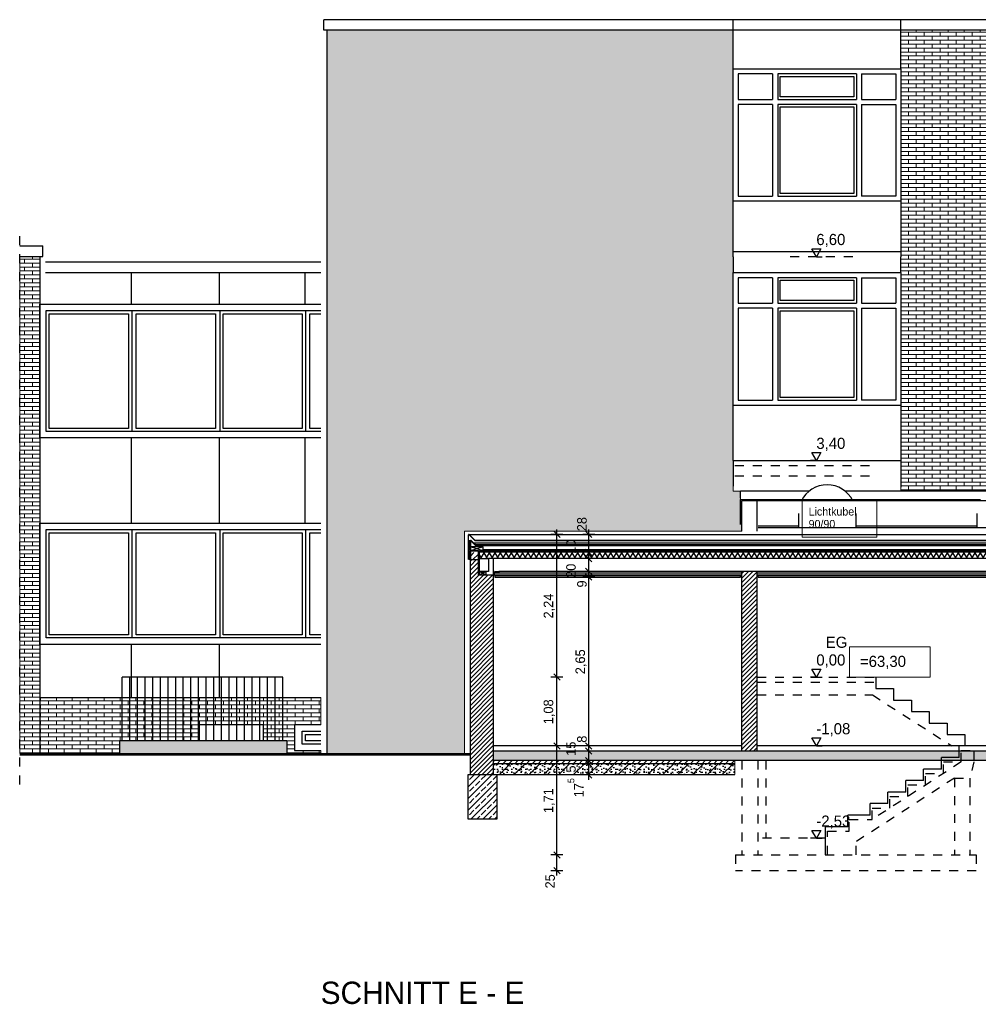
# Model space of a CAD drawing. Extents: x 1 to 209, y 0 to 18.
# Tile 62 of 63: x 185 to 200, y 1 to 16. Entities that reach past the tile are written whole.
import ezdxf

# ---------------------------------------------------------------- set-up
doc = ezdxf.new("R2010")
doc.units = 0
doc.header["$MEASUREMENT"] = 0
doc.linetypes.add('Strichlinie', pattern=[0.282222, 0.141111, -0.141111])
for name, color, linetype in [('A_1 Fundament', 7, 'Continuous'), ('A_1 Holz', 7, 'Continuous'), ('A_DE_DECKE', 7, 'Continuous'), ('P_BM_ROHBAU', 7, 'Continuous'), ('P_ZE_SYMBOL', 7, 'Continuous'), ('P_ZE_TEXT', 7, 'Continuous'), ('R_NT_DACH', 7, 'Continuous'), ('R_NT_DECKE', 7, 'Continuous'), ('R_NT_FENSTER', 7, 'Continuous'), ('R_NT_INNENWAND', 7, 'Continuous'), ('R_NT_STAHL', 7, 'Continuous'), ('R_NT_TREPPE', 7, 'Continuous'), ('R_TR_AUSSENWAND', 7, 'Continuous'), ('R_TR_BODEN', 7, 'Continuous'), ('R_TR_HIDDEN', 7, 'Continuous'), ('Schraffuren', 7, 'Continuous')]:
    doc.layers.add(name, color=color, linetype=linetype)
doc.styles.add('ERSTELLTER_STIL_1', font='txt')
doc.styles.add('ERSTELLTER_STIL_2', font='txt')
doc.linetypes.add('Terrainlinie', pattern='A,0,[1,Bl.Nr. 2.0051.Shx,S=0.000793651,R=0,X=0,Y=-0.043301],-0.1,0', length=0.1)
doc.dimstyles.new('ERSTELLTER_STIL__1', dxfattribs={"dimtxt": 0.15, "dimasz": 0.095, "dimexe": 0.18, "dimexo": 0, "dimgap": 0.09, "dimtad": 1, "dimzin": 0, "dimdsep": 46, "dimtxsty": 'ERSTELLTER_STIL_1', "dimblk": 'ARROWHEAD_6', "dimblk1": 'ARROWHEAD_6', "dimblk2": 'ARROWHEAD_6', "dimcen": 0.09, "dimclrd": 7, "dimclre": 7, "dimclrt": 7, "dimadec": 0, "dimazin": 0, "dimtfac": 1, "dimtdec": 4, "dimtmove": 0, "dimatfit": 3, "dimfxl": 0, "dimtolj": 1, "dimtzin": 0, "dimarcsym": 0})
pattern_1 = [(0, (162.58325, 6.028494), (0, 0.0625), []), (90, (162.58325, 6.0285), (-0.25, 0), [0.0625, -0.0625]), (90, (162.70825, 6.091), (-0.25, 0), [0.0625, -0.0625])]
pattern_2 = [(45, (162.583247, 6.028494), (-0.03535534, 0.03535534), [])]
pattern_3 = [(45, (162.58325, 6.0285), (-0.09192388, 0.09192388), []), (45, (162.53729, 6.07446), (-0.09192388, 0.09192388), [0.0975, -0.0325])]

# ---------------------------------------------------------------- blocks, each defined once
blk = doc.blocks.new('Bemaßung_6_6', base_point=(197.764, 3.498))
at = {"layer": 'P_BM_ROHBAU', "linetype": 'Continuous'}
for p, q in [((197.764, 12.628), (197.692, 12.753)), ((197.692, 12.753), (197.837, 12.753)), ((197.837, 12.753), (197.764, 12.628)), ((197.764, 12.628), (197.671, 12.628)), ((197.764, 12.628), (197.858, 12.628)), ((197.764, 9.428), (197.671, 9.428)), ((197.764, 9.428), (197.692, 9.553)), ((197.692, 9.553), (197.837, 9.553)), ((197.837, 9.553), (197.764, 9.428)), ((197.764, 9.428), (197.858, 9.428)), ((197.764, 6.028), (197.671, 6.028)), ((197.764, 6.028), (197.692, 6.153)), ((197.692, 6.153), (197.837, 6.153)), ((197.837, 6.153), (197.764, 6.028)), ((197.764, 6.028), (197.858, 6.028)), ((197.764, 4.948), (197.671, 4.948)), ((197.764, 4.948), (197.692, 5.073)), ((197.692, 5.073), (197.837, 5.073)), ((197.837, 5.073), (197.764, 4.948)), ((197.764, 4.948), (197.858, 4.948)), ((197.764, 3.498), (197.692, 3.623)), ((197.692, 3.623), (197.837, 3.623)), ((197.837, 3.623), (197.764, 3.498)), ((197.764, 3.498), (197.671, 3.498)), ((197.764, 3.498), (197.858, 3.498))]:
    blk.add_line(p, q, dxfattribs=at)
at = {"layer": 'P_BM_ROHBAU', "char_height": 0.175, "attachment_point": 7, "style": 'ERSTELLTER_STIL_1'}
for s, insert in [('{6,60}', (197.764, 12.778)), ('{3,40}', (197.764, 9.578)), ('{0,00}', (197.764, 6.178)), ('{-1,08}', (197.764, 5.098)), ('{-2,53}', (197.764, 3.648))]:
    blk.add_mtext(s, dxfattribs=dict(at, insert=insert))
blk = doc.blocks.new('*D151', base_point=(162.583, 6.028))
at = {"layer": 'P_BM_ROHBAU', "linetype": 'Continuous'}
for p, q in [((193.641, 3.288), (193.741, 3.188)), ((193.785, 3.238), (193.598, 3.238)), ((193.691, 2.988), (193.691, 3.238)), ((193.785, 2.988), (193.598, 2.988)), ((193.641, 3.038), (193.741, 2.938)), ((193.691, 2.913), (193.691, 2.988))]:
    blk.add_line(p, q, dxfattribs=at)
at = {"layer": 'P_BM_ROHBAU', "char_height": 0.15, "attachment_point": 7, "rotation": 90, "style": 'ERSTELLTER_STIL_1'}
for s, insert in [('{2,24}', (193.661, 6.949)), ('{1,08}', (193.661, 5.289)), ('{1,71}', (193.661, 3.894)), ('{25}', (193.661, 2.711))]:
    blk.add_mtext(s, dxfattribs=dict(at, insert=insert))
blk = doc.blocks.new('ARROWHEAD_6')
at = {"color": 0, "linetype": 'Continuous', "lineweight": 0}
for p, q in [((0, 0), (-1, 0)), ((-0.5, -0.5), (0.5, 0.5))]:
    blk.add_line(p, q, dxfattribs=at)
blk = doc.blocks.new('*D152', base_point=(162.583, 6.028))
at = {"layer": 'P_BM_ROHBAU', "linetype": 'Continuous'}
for p, q in [((193.785, 4.948), (193.598, 4.948)), ((193.641, 4.998), (193.741, 4.898)), ((193.691, 3.238), (193.691, 4.948)), ((193.641, 3.288), (193.741, 3.188)), ((193.785, 3.238), (193.598, 3.238))]:
    blk.add_line(p, q, dxfattribs=at)
at = {"layer": 'P_BM_ROHBAU', "char_height": 0.15, "attachment_point": 7, "rotation": 90, "style": 'ERSTELLTER_STIL_1'}
for s, insert in [('{2,24}', (193.661, 6.949)), ('{1,08}', (193.661, 5.289)), ('{1,71}', (193.661, 3.894)), ('{25}', (193.661, 2.711))]:
    blk.add_mtext(s, dxfattribs=dict(at, insert=insert))
blk = doc.blocks.new('*D153', base_point=(162.583, 6.028))
at = {"layer": 'P_BM_ROHBAU', "linetype": 'Continuous'}
for p, q in [((193.785, 6.028), (193.598, 6.028)), ((193.641, 6.078), (193.741, 5.978)), ((193.691, 4.948), (193.691, 6.028)), ((193.785, 4.948), (193.598, 4.948)), ((193.641, 4.998), (193.741, 4.898))]:
    blk.add_line(p, q, dxfattribs=at)
at = {"layer": 'P_BM_ROHBAU', "char_height": 0.15, "attachment_point": 7, "rotation": 90, "style": 'ERSTELLTER_STIL_1'}
for s, insert in [('{2,24}', (193.661, 6.949)), ('{1,08}', (193.661, 5.289)), ('{1,71}', (193.661, 3.894)), ('{25}', (193.661, 2.711))]:
    blk.add_mtext(s, dxfattribs=dict(at, insert=insert))
blk = doc.blocks.new('*D154', base_point=(162.583, 6.028))
at = {"layer": 'P_BM_ROHBAU', "linetype": 'Continuous'}
for p, q in [((193.785, 8.268), (193.598, 8.268)), ((193.741, 8.218), (193.641, 8.318)), ((193.691, 8.268), (193.691, 8.343)), ((193.691, 6.028), (193.691, 8.268)), ((193.641, 6.078), (193.741, 5.978))]:
    blk.add_line(p, q, dxfattribs=at)
at = {"layer": 'P_BM_ROHBAU', "char_height": 0.15, "attachment_point": 7, "rotation": 90, "style": 'ERSTELLTER_STIL_1'}
for s, insert in [('{2,24}', (193.661, 6.949)), ('{1,08}', (193.661, 5.289)), ('{1,71}', (193.661, 3.894)), ('{25}', (193.661, 2.711))]:
    blk.add_mtext(s, dxfattribs=dict(at, insert=insert))
blk = doc.blocks.new('*D165', base_point=(162.583, 6.028))
at = {"layer": 'P_BM_ROHBAU', "linetype": 'Continuous'}
for p, q in [((194.285, 4.668), (194.098, 4.668)), ((194.141, 4.718), (194.241, 4.618)), ((194.191, 4.668), (194.191, 4.718)), ((194.191, 4.493), (194.191, 4.668)), ((194.285, 4.493), (194.098, 4.493)), ((194.141, 4.543), (194.241, 4.443)), ((194.191, 4.418), (194.191, 4.493))]:
    blk.add_line(p, q, dxfattribs=at)
at = {"layer": 'P_BM_ROHBAU', "char_height": 0.15, "attachment_point": 7, "rotation": 90, "style": 'ERSTELLTER_STIL_1'}
for s, insert in [('{28}', (194.161, 8.318)), ('{10}', (193.989, 7.963)), ('{20}', (193.989, 7.586)), ('{9}', (194.161, 7.435)), ('{2,65}', (194.161, 6.074)), ('{8}', (194.161, 4.998)), ('{15}', (193.989, 4.793)), ('{5}', (193.989, 4.53)), ('{17\\A1{\\H0.7x;\\S5^  ;}}', (194.111, 4.141))]:
    blk.add_mtext(s, dxfattribs=dict(at, insert=insert))
blk = doc.blocks.new('*D166', base_point=(162.583, 6.028))
at = {"layer": 'P_BM_ROHBAU', "linetype": 'Continuous'}
for p, q in [((194.285, 4.718), (194.098, 4.718)), ((194.141, 4.768), (194.241, 4.668)), ((194.141, 4.718), (194.241, 4.618)), ((194.191, 4.668), (194.191, 4.718))]:
    blk.add_line(p, q, dxfattribs=at)
at = {"layer": 'P_BM_ROHBAU', "char_height": 0.15, "attachment_point": 7, "rotation": 90, "style": 'ERSTELLTER_STIL_1'}
for s, insert in [('{28}', (194.161, 8.318)), ('{10}', (193.989, 7.963)), ('{20}', (193.989, 7.586)), ('{9}', (194.161, 7.435)), ('{2,65}', (194.161, 6.074)), ('{8}', (194.161, 4.998)), ('{15}', (193.989, 4.793)), ('{5}', (193.989, 4.53)), ('{17\\A1{\\H0.7x;\\S5^  ;}}', (194.111, 4.141))]:
    blk.add_mtext(s, dxfattribs=dict(at, insert=insert))
blk = doc.blocks.new('*D167', base_point=(162.583, 6.028))
at = {"layer": 'P_BM_ROHBAU', "linetype": 'Continuous'}
for p, q in [((194.285, 4.868), (194.098, 4.868)), ((194.141, 4.918), (194.241, 4.818)), ((194.191, 4.718), (194.191, 4.868)), ((194.285, 4.718), (194.098, 4.718)), ((194.141, 4.768), (194.241, 4.668))]:
    blk.add_line(p, q, dxfattribs=at)
at = {"layer": 'P_BM_ROHBAU', "char_height": 0.15, "attachment_point": 7, "rotation": 90, "style": 'ERSTELLTER_STIL_1'}
for s, insert in [('{28}', (194.161, 8.318)), ('{10}', (193.989, 7.963)), ('{20}', (193.989, 7.586)), ('{9}', (194.161, 7.435)), ('{2,65}', (194.161, 6.074)), ('{8}', (194.161, 4.998)), ('{15}', (193.989, 4.793)), ('{5}', (193.989, 4.53)), ('{17\\A1{\\H0.7x;\\S5^  ;}}', (194.111, 4.141))]:
    blk.add_mtext(s, dxfattribs=dict(at, insert=insert))
blk = doc.blocks.new('*D168', base_point=(162.583, 6.028))
at = {"layer": 'P_BM_ROHBAU', "linetype": 'Continuous'}
for p, q in [((194.285, 4.948), (194.098, 4.948)), ((194.141, 4.998), (194.241, 4.898)), ((194.191, 4.868), (194.191, 4.948)), ((194.285, 4.868), (194.098, 4.868)), ((194.141, 4.918), (194.241, 4.818))]:
    blk.add_line(p, q, dxfattribs=at)
at = {"layer": 'P_BM_ROHBAU', "char_height": 0.15, "attachment_point": 7, "rotation": 90, "style": 'ERSTELLTER_STIL_1'}
for s, insert in [('{28}', (194.161, 8.318)), ('{10}', (193.989, 7.963)), ('{20}', (193.989, 7.586)), ('{9}', (194.161, 7.435)), ('{2,65}', (194.161, 6.074)), ('{8}', (194.161, 4.998)), ('{15}', (193.989, 4.793)), ('{5}', (193.989, 4.53)), ('{17\\A1{\\H0.7x;\\S5^  ;}}', (194.111, 4.141))]:
    blk.add_mtext(s, dxfattribs=dict(at, insert=insert))
blk = doc.blocks.new('*D169', base_point=(162.583, 6.028))
at = {"layer": 'P_BM_ROHBAU', "linetype": 'Continuous'}
for p, q in [((194.285, 7.598), (194.098, 7.598)), ((194.141, 7.648), (194.241, 7.548)), ((194.191, 4.948), (194.191, 7.598)), ((194.285, 4.948), (194.098, 4.948)), ((194.141, 4.998), (194.241, 4.898))]:
    blk.add_line(p, q, dxfattribs=at)
at = {"layer": 'P_BM_ROHBAU', "char_height": 0.15, "attachment_point": 7, "rotation": 90, "style": 'ERSTELLTER_STIL_1'}
for s, insert in [('{28}', (194.161, 8.318)), ('{10}', (193.989, 7.963)), ('{20}', (193.989, 7.586)), ('{9}', (194.161, 7.435)), ('{2,65}', (194.161, 6.074)), ('{8}', (194.161, 4.998)), ('{15}', (193.989, 4.793)), ('{5}', (193.989, 4.53)), ('{17\\A1{\\H0.7x;\\S5^  ;}}', (194.111, 4.141))]:
    blk.add_mtext(s, dxfattribs=dict(at, insert=insert))
blk = doc.blocks.new('*D170', base_point=(162.583, 6.028))
at = {"layer": 'P_BM_ROHBAU', "linetype": 'Continuous'}
for p, q in [((194.141, 7.738), (194.241, 7.638)), ((194.285, 7.688), (194.098, 7.688)), ((194.285, 7.598), (194.098, 7.598)), ((194.141, 7.648), (194.241, 7.548)), ((194.191, 7.598), (194.191, 7.688))]:
    blk.add_line(p, q, dxfattribs=at)
at = {"layer": 'P_BM_ROHBAU', "char_height": 0.15, "attachment_point": 7, "rotation": 90, "style": 'ERSTELLTER_STIL_1'}
for s, insert in [('{28}', (194.161, 8.318)), ('{10}', (193.989, 7.963)), ('{20}', (193.989, 7.586)), ('{9}', (194.161, 7.435)), ('{2,65}', (194.161, 6.074)), ('{8}', (194.161, 4.998)), ('{15}', (193.989, 4.793)), ('{5}', (193.989, 4.53)), ('{17\\A1{\\H0.7x;\\S5^  ;}}', (194.111, 4.141))]:
    blk.add_mtext(s, dxfattribs=dict(at, insert=insert))
blk = doc.blocks.new('*D171', base_point=(162.583, 6.028))
at = {"layer": 'P_BM_ROHBAU', "linetype": 'Continuous'}
for p, q in [((194.285, 7.888), (194.098, 7.888)), ((194.141, 7.938), (194.241, 7.838)), ((194.191, 7.888), (194.191, 7.988)), ((194.191, 7.688), (194.191, 7.888)), ((194.141, 7.738), (194.241, 7.638)), ((194.285, 7.688), (194.098, 7.688))]:
    blk.add_line(p, q, dxfattribs=at)
at = {"layer": 'P_BM_ROHBAU', "char_height": 0.15, "attachment_point": 7, "rotation": 90, "style": 'ERSTELLTER_STIL_1'}
for s, insert in [('{28}', (194.161, 8.318)), ('{10}', (193.989, 7.963)), ('{20}', (193.989, 7.586)), ('{9}', (194.161, 7.435)), ('{2,65}', (194.161, 6.074)), ('{8}', (194.161, 4.998)), ('{15}', (193.989, 4.793)), ('{5}', (193.989, 4.53)), ('{17\\A1{\\H0.7x;\\S5^  ;}}', (194.111, 4.141))]:
    blk.add_mtext(s, dxfattribs=dict(at, insert=insert))
blk = doc.blocks.new('*D172', base_point=(162.583, 6.028))
at = {"layer": 'P_BM_ROHBAU', "linetype": 'Continuous'}
for p, q in [((194.191, 7.988), (194.191, 8.268)), ((194.141, 8.038), (194.241, 7.938)), ((194.285, 7.988), (194.098, 7.988)), ((194.141, 7.938), (194.241, 7.838)), ((194.191, 7.888), (194.191, 7.988))]:
    blk.add_line(p, q, dxfattribs=at)
at = {"layer": 'P_BM_ROHBAU', "char_height": 0.15, "attachment_point": 7, "rotation": 90, "style": 'ERSTELLTER_STIL_1'}
for s, insert in [('{28}', (194.161, 8.318)), ('{10}', (193.989, 7.963)), ('{20}', (193.989, 7.586)), ('{9}', (194.161, 7.435)), ('{2,65}', (194.161, 6.074)), ('{8}', (194.161, 4.998)), ('{15}', (193.989, 4.793)), ('{5}', (193.989, 4.53)), ('{17\\A1{\\H0.7x;\\S5^  ;}}', (194.111, 4.141))]:
    blk.add_mtext(s, dxfattribs=dict(at, insert=insert))
blk = doc.blocks.new('*D173', base_point=(162.583, 6.028))
at = {"layer": 'P_BM_ROHBAU', "linetype": 'Continuous'}
for p, q in [((194.285, 8.268), (194.098, 8.268)), ((194.241, 8.218), (194.141, 8.318)), ((194.191, 8.268), (194.191, 8.343)), ((194.191, 7.988), (194.191, 8.268)), ((194.141, 8.038), (194.241, 7.938))]:
    blk.add_line(p, q, dxfattribs=at)
at = {"layer": 'P_BM_ROHBAU', "char_height": 0.15, "attachment_point": 7, "rotation": 90, "style": 'ERSTELLTER_STIL_1'}
for s, insert in [('{28}', (194.161, 8.318)), ('{10}', (193.989, 7.963)), ('{20}', (193.989, 7.586)), ('{9}', (194.161, 7.435)), ('{2,65}', (194.161, 6.074)), ('{8}', (194.161, 4.998)), ('{15}', (193.989, 4.793)), ('{5}', (193.989, 4.53)), ('{17\\A1{\\H0.7x;\\S5^  ;}}', (194.111, 4.141))]:
    blk.add_mtext(s, dxfattribs=dict(at, insert=insert))

msp = doc.modelspace()

# ---------------------------------------------------------------- hatches: boundary and pattern name
at = {"layer": 'Schraffuren', "linetype": 'Continuous', "lineweight": 18}
h = msp.add_hatch(dxfattribs=at)
h.set_pattern_fill('MW_Verband__Läufer__DF_0006', color=9, style=0, pattern_type=2)
h.set_pattern_definition(pattern_1)
h.paths.add_polyline_path([(190.083, 4.828), (192.241, 4.828), (192.241, 8.318), (196.593, 8.318), (196.593, 8.798), (197.53, 8.798, -0.012566), (197.541, 8.818), (196.573, 8.818), (196.573, 8.838), (196.573, 8.948), (196.458, 8.948), (196.458, 9.428), (196.458, 10.328), (196.458, 12.228), (196.458, 13.528), (196.458, 15.428), (196.458, 16.182), (190.083, 16.182)], flags=0)
h = msp.add_hatch(dxfattribs=at)
h.set_pattern_fill('MW_Verband__Läufer__DF_0006', color=9, style=0, pattern_type=2)
h.set_pattern_definition(pattern_1)
h.paths.add_polyline_path([(199.093, 9.428), (199.093, 8.948), (200.45, 8.948, -0.353553), (201.016, 8.948), (202.196, 8.948), (202.196, 8.998), (204.448, 8.998), (204.448, 16.182), (199.093, 16.182), (199.093, 15.428), (199.093, 13.528), (199.093, 12.228), (199.093, 10.328)], flags=0)
h = msp.add_hatch(dxfattribs=at)
h.set_pattern_fill('MW_Verband__Läufer__DF_0006', color=9, style=0, pattern_type=2)
h.set_pattern_definition(pattern_1)
h.paths.add_polyline_path([(185.573, 4.828), (185.573, 12.632), (185.258, 12.632), (185.258, 4.828)], flags=0)
at = {"layer": 'Schraffuren', "linetype": 'Continuous'}
h = msp.add_hatch(dxfattribs=at)
h.set_pattern_fill('Beton__Stahlbeton_0006', color=256, style=0, pattern_type=2)
h.set_pattern_definition(pattern_3)
h.paths.add_polyline_path([(192.458, 8.013), (192.333, 8.013), (192.333, 7.873), (192.458, 7.873)], flags=0)
h = msp.add_hatch(dxfattribs=at)
h.set_pattern_fill('Dämmung__weich_0006', color=256, style=0, pattern_type=2)
h.set_pattern_definition([(60, (162.58325, 6.028494), (-0.0649519, 0.0375), []), (120, (162.58325, 6.028494), (0.0649519, 0.0375), [])])
h.paths.add_polyline_path([(206.673, 7.888), (206.813, 7.888), (206.813, 7.988), (192.478, 7.988), (192.478, 7.888), (192.618, 7.888)], flags=0)
h = msp.add_hatch(dxfattribs=at)
h.set_pattern_fill('MW_HLZ_0006', color=256, style=0, pattern_type=2)
h.set_pattern_definition(pattern_2)
h.paths.add_polyline_path([(192.698, 7.628), (192.458, 7.628), (192.458, 7.873), (192.333, 7.873), (192.333, 4.498), (192.698, 4.498)], flags=0)
h = msp.add_hatch(dxfattribs=at)
h.set_pattern_fill('MW_HLZ_0006', color=256, style=0, pattern_type=2)
h.set_pattern_definition(pattern_2)
h.paths.add_polyline_path([(196.593, 7.688), (196.593, 4.868), (196.833, 4.868), (196.833, 7.688)], flags=0)
at = {"layer": 'Schraffuren', "linetype": 'Continuous', "lineweight": 18}
h = msp.add_hatch(dxfattribs=at)
h.set_pattern_fill('MW_Verband__Läufer__DF_0006', color=9, style=0, pattern_type=2)
h.set_pattern_definition(pattern_1)
h.paths.add_polyline_path([(189.983, 5.708), (185.573, 5.708), (185.573, 4.828), (186.823, 4.828), (186.823, 5.028), (188.073, 5.028), (188.073, 5.278), (189.083, 5.278), (189.083, 5.028), (189.451, 5.028), (189.451, 4.828), (189.983, 4.828), (189.983, 4.878), (189.573, 4.878), (189.573, 5.278), (189.983, 5.278)], flags=0)
at = {"layer": 'Schraffuren', "linetype": 'Continuous', "lineweight": 0}
msp.add_hatch(color=27, dxfattribs=at).paths.add_polyline_path([(189.451, 4.828), (189.451, 5.028), (188.91, 5.028), (186.823, 5.028), (186.823, 4.828)], flags=0)
at = {"layer": 'Schraffuren', "linetype": 'Continuous'}
h = msp.add_hatch(dxfattribs=at)
h.set_pattern_fill('Beton__Stahlbeton_0006', color=256, style=0, pattern_type=2)
h.set_pattern_definition(pattern_3)
h.paths.add_polyline_path([(192.698, 4.868), (192.698, 4.718), (206.718, 4.718), (206.718, 4.868)], flags=0)
h = msp.add_hatch(dxfattribs=at)
h.set_pattern_fill('Beton__unbewehrt_0006', color=256, style=0, pattern_type=2)
h.set_pattern_definition([(45, (162.58325, 6.0285), (-0.0919239, 0.0919239), [0.0975, -0.0325]), (45, (162.58325, 6.12042), (-0.0919239, 0.0919239), [0.0975, -0.0325])])
h.paths.add_polyline_path([(192.698, 4.718), (196.486, 4.718), (196.486, 4.668), (192.698, 4.668)], flags=0)
h = msp.add_hatch(dxfattribs=at)
h.set_pattern_fill('Kies_2__großer_Maßstab_0006', color=256, style=0, pattern_type=2)
h.set_pattern_definition([(45, (162.58325, 6.0285), (-0.1166726, 0.1166726), []), (90, (162.466575, 6.14517), (-0.07425, 0), [0, -0.0495, 0, -0.07425]), (155, (162.58325, 6.26184), (0.0313794, 0.06729335), [0, -0.0363, 0, -0.0627])])
h.paths.add_polyline_path([(192.698, 4.498), (196.486, 4.498), (196.486, 4.668), (192.698, 4.668)], flags=0)
h = msp.add_hatch(dxfattribs=at)
h.set_pattern_fill('Beton__Stahlbeton_0006', color=256, style=0, pattern_type=2)
h.set_pattern_definition(pattern_3)
h.paths.add_polyline_path([(192.298, 4.498), (192.298, 3.798), (192.748, 3.798), (192.748, 4.498)], flags=0)

# ---------------------------------------------------------------- linework, layer by layer
at = {"layer": 'A_1 Fundament', "linetype": 'Continuous'}
for p, q in [((192.298, 3.798), (192.298, 4.498)), ((192.298, 4.498), (192.748, 4.498)), ((192.748, 4.498), (192.748, 3.798)), ((192.748, 3.798), (192.298, 3.798))]:
    msp.add_line(p, q, dxfattribs=at)
at = {"layer": 'A_1 Holz', "linetype": 'Continuous'}
for p, q in [((192.309, 7.873), (192.309, 8.173)), ((192.309, 8.173), (192.333, 8.173)), ((192.309, 8.023), (192.333, 8.173)), ((192.333, 8.023), (192.309, 8.173)), ((192.333, 8.173), (192.333, 7.873)), ((192.533, 8.073), (192.333, 8.073)), ((192.333, 8.073), (192.333, 8.013)), ((192.533, 8.013), (192.333, 8.073)), ((192.533, 8.073), (192.333, 8.013)), ((192.533, 8.013), (192.533, 8.073)), ((192.333, 8.023), (192.309, 8.023)), ((192.333, 8.023), (192.309, 7.873)), ((192.309, 8.023), (192.333, 7.873)), ((192.333, 8.013), (192.533, 8.013)), ((192.478, 7.888), (192.478, 8.013)), ((206.813, 7.988), (192.478, 7.988)), ((192.478, 7.688), (192.478, 7.888)), ((192.478, 7.888), (192.618, 7.888)), ((206.673, 7.888), (192.618, 7.888)), ((192.618, 7.888), (192.618, 7.688)), ((192.333, 7.873), (192.309, 7.873)), ((192.478, 7.628), (192.478, 7.688)), ((192.478, 7.688), (192.578, 7.688)), ((192.618, 7.688), (192.478, 7.688)), ((192.578, 7.628), (192.478, 7.688)), ((192.578, 7.688), (192.478, 7.628)), ((192.578, 7.628), (192.478, 7.628)), ((192.578, 7.688), (192.578, 7.628)), ((192.708, 7.658), (192.708, 7.628)), ((196.593, 7.658), (192.708, 7.658)), ((196.593, 7.628), (192.708, 7.628)), ((192.718, 7.658), (192.718, 7.688)), ((192.718, 7.688), (192.778, 7.688)), ((192.778, 7.658), (192.718, 7.688)), ((192.778, 7.688), (192.718, 7.658)), ((192.778, 7.658), (192.718, 7.658)), ((206.713, 7.688), (192.778, 7.688)), ((192.778, 7.688), (192.778, 7.658)), ((202.646, 7.658), (196.833, 7.658)), ((202.646, 7.628), (196.833, 7.628))]:
    msp.add_line(p, q, dxfattribs=at)
at = {"layer": 'A_DE_DECKE', "linetype": 'Strichlinie', "ltscale": 50}
for p, q in [((197.483, 8.398), (196.853, 8.398)), ((196.853, 8.378), (202.108, 8.378)), ((200.283, 8.398), (198.383, 8.398))]:
    msp.add_line(p, q, dxfattribs=at)
at = {"layer": 'A_DE_DECKE', "linetype": 'Continuous'}
for p, q in [((192.718, 7.618), (192.718, 7.598)), ((196.573, 7.618), (192.718, 7.618)), ((192.718, 7.598), (196.573, 7.598)), ((196.573, 7.598), (196.573, 7.618)), ((202.626, 7.618), (196.853, 7.618)), ((196.853, 7.598), (196.853, 7.618)), ((196.853, 7.598), (202.626, 7.598))]:
    msp.add_line(p, q, dxfattribs=at)
at = {"layer": 'P_ZE_SYMBOL', "color": 255, "linetype": 'Continuous', "lineweight": 18, "flags": 128}
msp.add_lwpolyline([(198.284, 6.503), (199.552, 6.503), (199.552, 6.028), (198.284, 6.028)], close=True, dxfattribs=at)
at = {"layer": 'P_ZE_TEXT', "color": 255, "linetype": 'Continuous', "lineweight": 18, "flags": 128}
msp.add_lwpolyline([(197.543, 8.818), (198.712, 8.818), (198.712, 8.226), (197.543, 8.226)], close=True, dxfattribs=at)
at = {"layer": 'R_NT_DACH', "linetype": 'Continuous'}
for p, q in [((185.623, 12.632), (185.623, 12.798)), ((196.573, 8.423), (196.573, 8.818)), ((196.573, 8.818), (197.541, 8.818)), ((198.326, 8.818), (200.341, 8.818)), ((192.303, 7.873), (192.303, 8.262)), ((192.306, 7.873), (192.306, 8.262)), ((192.309, 8.268), (206.982, 8.268)), ((192.312, 8.264), (192.408, 8.168)), ((192.314, 8.267), (192.409, 8.171)), ((206.813, 8.133), (192.388, 8.133)), ((206.884, 8.168), (192.408, 8.168)), ((206.883, 8.171), (192.409, 8.171)), ((206.873, 8.103), (192.418, 8.103)), ((206.873, 8.088), (192.418, 8.088)), ((206.813, 8.013), (192.478, 8.013)), ((206.758, 8.028), (192.533, 8.028)), ((192.306, 7.873), (192.303, 7.873))]:
    msp.add_line(p, q, dxfattribs=at)
for radius in [0.0065, 0.0035]:
    msp.add_arc((192.309, 8.262), radius, 45, 180, dxfattribs=at)
at = {"layer": 'R_NT_DECKE', "linetype": 'Strichlinie', "ltscale": 50}
for p, q in [((197.483, 8.598), (197.483, 8.378)), ((198.383, 8.598), (198.383, 8.378)), ((200.283, 8.598), (200.283, 8.378))]:
    msp.add_line(p, q, dxfattribs=at)
at = {"layer": 'R_NT_FENSTER', "linetype": 'Continuous'}
for p, q in [((196.458, 12.628), (196.458, 15.578)), ((196.458, 15.578), (199.093, 15.578)), ((196.478, 15.578), (199.093, 15.578)), ((197.077, 15.498), (196.538, 15.498)), ((196.538, 15.498), (196.538, 15.098)), ((197.077, 15.498), (197.077, 15.098)), ((198.394, 15.498), (197.157, 15.498)), ((197.157, 15.498), (197.157, 15.098)), ((197.197, 15.138), (197.197, 15.458)), ((197.197, 15.458), (198.354, 15.458)), ((198.354, 15.458), (198.354, 15.138)), ((198.394, 15.498), (198.394, 15.098)), ((198.474, 15.498), (199.013, 15.498)), ((198.474, 15.498), (198.474, 15.098)), ((199.013, 15.498), (199.013, 15.098)), ((199.093, 15.578), (199.093, 12.628)), ((196.538, 15.098), (197.077, 15.098)), ((196.538, 15.018), (196.538, 13.578)), ((197.077, 15.018), (196.538, 15.018)), ((197.077, 15.018), (197.077, 13.578)), ((197.157, 15.098), (198.394, 15.098)), ((197.157, 15.018), (197.157, 13.578)), ((198.394, 15.018), (197.157, 15.018)), ((198.354, 15.138), (197.197, 15.138)), ((198.394, 15.018), (198.394, 13.578)), ((198.474, 15.098), (199.013, 15.098)), ((198.474, 15.018), (198.474, 13.578)), ((198.474, 15.018), (199.013, 15.018)), ((199.013, 15.018), (199.013, 13.578)), ((197.197, 14.978), (198.354, 14.978)), ((197.197, 13.618), (197.197, 14.978)), ((198.354, 14.978), (198.354, 13.618)), ((198.354, 13.618), (197.197, 13.618)), ((199.093, 13.498), (196.458, 13.498)), ((196.538, 13.578), (197.077, 13.578)), ((197.157, 13.578), (198.394, 13.578)), ((199.013, 13.578), (198.474, 13.578)), ((196.458, 12.708), (199.093, 12.708)), ((196.458, 9.428), (196.458, 12.378)), ((196.458, 12.378), (199.093, 12.378)), ((196.458, 12.378), (199.093, 12.378)), ((199.093, 12.378), (199.093, 9.428)), ((197.077, 12.298), (196.538, 12.298)), ((196.538, 12.298), (196.538, 11.898)), ((197.077, 12.298), (197.077, 11.898)), ((198.394, 12.298), (197.157, 12.298)), ((197.157, 12.298), (197.157, 11.898)), ((197.197, 11.938), (197.197, 12.258)), ((197.197, 12.258), (198.354, 12.258)), ((198.354, 12.258), (198.354, 11.938)), ((198.394, 12.298), (198.394, 11.898)), ((198.474, 12.298), (199.013, 12.298)), ((198.474, 12.298), (198.474, 11.898)), ((199.013, 12.298), (199.013, 11.898)), ((198.354, 11.938), (197.197, 11.938)), ((185.573, 11.883), (189.983, 11.883)), ((185.573, 9.783), (185.573, 11.883)), ((185.673, 11.783), (189.983, 11.783)), ((185.673, 9.883), (185.673, 11.783)), ((187.017, 11.783), (187.017, 9.883)), ((188.401, 11.783), (188.401, 9.883)), ((189.744, 11.783), (189.744, 9.883)), ((196.538, 11.898), (197.077, 11.898)), ((196.538, 11.818), (196.538, 10.378)), ((197.077, 11.818), (196.538, 11.818)), ((197.077, 11.818), (197.077, 10.378)), ((197.157, 11.898), (198.394, 11.898)), ((197.157, 11.818), (197.157, 10.378)), ((198.394, 11.818), (197.157, 11.818)), ((197.197, 11.778), (198.354, 11.778)), ((197.197, 10.418), (197.197, 11.778)), ((198.354, 11.778), (198.354, 10.418)), ((198.394, 11.818), (198.394, 10.378)), ((198.474, 11.898), (199.013, 11.898)), ((198.474, 11.818), (198.474, 10.378)), ((198.474, 11.818), (199.013, 11.818)), ((199.013, 11.818), (199.013, 10.378)), ((185.723, 11.733), (186.967, 11.733)), ((185.723, 9.933), (185.723, 11.733)), ((186.967, 11.733), (186.967, 9.933)), ((187.087, 11.733), (188.331, 11.733)), ((187.087, 9.933), (187.087, 11.733)), ((188.331, 11.733), (188.331, 9.933)), ((188.451, 11.733), (189.694, 11.733)), ((188.451, 9.933), (188.451, 11.733)), ((189.694, 11.733), (189.694, 9.933)), ((189.814, 11.733), (189.983, 11.733)), ((189.814, 9.933), (189.814, 11.733)), ((196.538, 10.378), (197.077, 10.378)), ((197.157, 10.378), (198.394, 10.378)), ((198.354, 10.418), (197.197, 10.418)), ((199.013, 10.378), (198.474, 10.378)), ((196.458, 10.298), (199.093, 10.298)), ((186.967, 9.933), (185.723, 9.933)), ((188.331, 9.933), (187.087, 9.933)), ((189.694, 9.933), (188.451, 9.933)), ((189.983, 9.933), (189.814, 9.933)), ((189.983, 9.783), (185.573, 9.783)), ((189.983, 9.883), (185.673, 9.883)), ((196.458, 9.428), (196.458, 9.024)), ((199.093, 9.428), (199.093, 9.011)), ((185.573, 8.443), (189.983, 8.443)), ((185.573, 6.543), (185.573, 8.443)), ((185.673, 8.343), (189.983, 8.343)), ((185.673, 6.643), (185.673, 8.343)), ((185.723, 8.293), (186.967, 8.293)), ((185.723, 6.693), (185.723, 8.293)), ((186.967, 8.293), (186.967, 6.693)), ((187.017, 8.343), (187.017, 6.643)), ((187.087, 8.293), (188.331, 8.293)), ((187.087, 6.693), (187.087, 8.293)), ((188.331, 8.293), (188.331, 6.693)), ((188.401, 8.343), (188.401, 6.643)), ((188.451, 8.293), (189.694, 8.293)), ((188.451, 6.693), (188.451, 8.293)), ((189.694, 8.293), (189.694, 6.693)), ((189.744, 8.343), (189.744, 6.643)), ((189.814, 8.293), (189.983, 8.293)), ((189.814, 6.693), (189.814, 8.293)), ((186.967, 6.693), (185.723, 6.693)), ((188.331, 6.693), (187.087, 6.693)), ((189.694, 6.693), (188.451, 6.693)), ((189.983, 6.693), (189.814, 6.693)), ((189.983, 6.543), (185.573, 6.543)), ((189.983, 6.643), (185.673, 6.643)), ((189.573, 5.278), (189.573, 4.878)), ((189.983, 5.278), (189.573, 5.278)), ((189.694, 4.978), (189.694, 5.178)), ((189.694, 5.178), (189.983, 5.178)), ((189.744, 5.028), (189.744, 5.128)), ((189.744, 5.128), (189.983, 5.128)), ((189.983, 4.978), (189.694, 4.978)), ((189.983, 5.028), (189.744, 5.028)), ((189.573, 4.878), (189.983, 4.878))]:
    msp.add_line(p, q, dxfattribs=at)
at = {"layer": 'R_NT_INNENWAND', "linetype": 'Continuous'}
msp.add_line((196.458, 9.428), (199.093, 9.428), dxfattribs=at)
at = {"layer": 'R_NT_STAHL', "linetype": 'Continuous'}
for p, q in [((204.498, 16.348), (190.033, 16.348)), ((190.033, 16.182), (190.033, 16.348)), ((204.498, 16.182), (190.033, 16.182)), ((185.258, 12.798), (185.623, 12.798)), ((185.258, 12.632), (185.623, 12.632)), ((185.663, 12.548), (189.983, 12.548)), ((185.663, 12.382), (189.983, 12.382)), ((192.333, 8.173), (192.433, 8.073)), ((192.348, 8.173), (192.333, 8.173)), ((192.348, 8.173), (192.418, 8.103)), ((189.387, 6.028), (186.867, 6.028)), ((186.867, 5.028), (186.867, 6.028)), ((186.987, 5.028), (186.987, 6.028)), ((187.107, 5.028), (187.107, 6.028)), ((187.227, 5.028), (187.227, 6.028)), ((187.347, 5.028), (187.347, 6.028)), ((187.467, 5.028), (187.467, 6.028)), ((187.587, 5.028), (187.587, 6.028)), ((187.707, 5.028), (187.707, 6.028)), ((187.827, 5.028), (187.827, 6.028)), ((187.947, 5.028), (187.947, 6.028)), ((188.067, 5.028), (188.067, 6.028)), ((188.187, 5.028), (188.187, 6.028)), ((188.307, 5.028), (188.307, 6.028)), ((188.427, 5.028), (188.427, 6.028)), ((188.547, 5.028), (188.547, 6.028)), ((188.667, 5.028), (188.667, 6.028)), ((188.787, 5.028), (188.787, 6.028)), ((188.907, 5.028), (188.907, 6.028)), ((189.027, 5.028), (189.027, 6.028)), ((189.147, 5.028), (189.147, 6.028)), ((189.267, 5.028), (189.267, 6.028)), ((189.387, 5.028), (189.387, 6.028))]:
    msp.add_line(p, q, dxfattribs=at)
msp.add_arc((192.333, 8.252), 0.003, 225, 267.8306, dxfattribs=at)
at = {"layer": 'R_NT_TREPPE', "linetype": 'Strichlinie'}
for p, q in [((196.833, 6.028), (198.696, 6.028)), ((198.646, 5.748), (199.891, 4.948)), ((200.038, 4.697), (200.038, 4.878)), ((200.038, 4.878), (200.238, 4.878)), ((200.238, 4.878), (200.238, 4.697)), ((200.038, 4.697), (198.638, 3.791)), ((199.758, 4.516), (199.758, 4.697)), ((199.758, 4.697), (200.038, 4.697)), ((200.238, 4.697), (200.173, 4.444)), ((199.478, 4.335), (199.478, 4.516)), ((199.478, 4.516), (199.758, 4.516)), ((199.933, 4.444), (198.388, 3.444)), ((199.198, 4.153), (199.198, 4.335)), ((199.198, 4.335), (199.478, 4.335)), ((199.933, 4.444), (199.933, 3.238)), ((199.933, 4.444), (200.173, 4.444)), ((200.173, 4.444), (200.173, 3.238)), ((198.918, 3.972), (198.918, 4.153)), ((198.918, 4.153), (199.198, 4.153)), ((198.638, 3.791), (198.638, 3.972)), ((198.638, 3.972), (198.918, 3.972)), ((198.281, 3.61), (198.281, 3.791)), ((198.281, 3.791), (198.638, 3.791)), ((197.938, 3.238), (197.938, 3.61)), ((197.938, 3.61), (198.281, 3.61)), ((198.388, 3.238), (198.388, 3.444))]:
    msp.add_line(p, q, dxfattribs=at)
at = {"layer": 'R_NT_TREPPE', "linetype": 'Continuous'}
for p, q in [((198.696, 6.028), (198.696, 5.848)), ((198.696, 5.848), (198.976, 5.848)), ((198.976, 5.848), (198.976, 5.668)), ((198.976, 5.668), (199.256, 5.668)), ((199.256, 5.668), (199.256, 5.488)), ((199.256, 5.488), (199.536, 5.488)), ((199.536, 5.488), (199.536, 5.308)), ((199.536, 5.308), (199.816, 5.308)), ((199.816, 5.308), (199.816, 5.128)), ((199.816, 5.128), (200.096, 5.128)), ((200.096, 5.128), (200.096, 4.948)), ((200.008, 4.767), (200.008, 4.948)), ((199.728, 4.586), (199.728, 4.767)), ((200.008, 4.767), (199.728, 4.767)), ((199.448, 4.405), (199.448, 4.586)), ((199.728, 4.586), (199.448, 4.586)), ((199.168, 4.223), (199.168, 4.405)), ((199.448, 4.405), (199.168, 4.405)), ((198.888, 4.042), (198.888, 4.223)), ((199.168, 4.223), (198.888, 4.223)), ((198.888, 4.042), (198.608, 4.042)), ((198.608, 3.861), (198.608, 4.042)), ((198.258, 3.68), (198.258, 3.861)), ((198.608, 3.861), (198.258, 3.861)), ((197.908, 3.238), (197.908, 3.68)), ((198.258, 3.68), (197.908, 3.68))]:
    msp.add_line(p, q, dxfattribs=at)
at = {"layer": 'R_TR_AUSSENWAND', "linetype": 'Continuous'}
for p, q in [((188.073, 5.278), (188.073, 5.028)), ((189.083, 5.278), (188.073, 5.278)), ((189.083, 5.028), (189.083, 5.278)), ((189.083, 5.028), (189.083, 5.278)), ((189.451, 5.028), (186.823, 5.028)), ((186.823, 5.028), (186.823, 4.828)), ((189.451, 5.028), (188.91, 5.028)), ((189.451, 5.028), (189.451, 4.828)), ((189.451, 5.028), (189.451, 4.828))]:
    msp.add_line(p, q, dxfattribs=at)
at = {"layer": 'R_TR_BODEN', "linetype": 'Continuous'}
for p, q in [((185.258, 4.828), (192.333, 4.828)), ((196.486, 4.668), (192.698, 4.668)), ((196.486, 4.493), (192.748, 4.493))]:
    msp.add_line(p, q, dxfattribs=at)
at = {"layer": 'R_TR_BODEN', "linetype": 'Terrainlinie'}
msp.add_line((185.258, 4.808), (192.333, 4.808), dxfattribs=at)
at = {"layer": 'R_TR_HIDDEN', "linetype": 'Continuous'}
for p, q in [((196.458, 15.578), (196.458, 16.348)), ((199.093, 15.578), (199.093, 16.348)), ((190.083, 4.828), (190.083, 16.182)), ((185.573, 12.632), (185.573, 4.828)), ((196.458, 12.628), (196.458, 12.378)), ((199.093, 12.378), (199.093, 12.628)), ((187.013, 11.883), (187.013, 12.382)), ((188.393, 11.883), (188.393, 12.382)), ((189.737, 11.883), (189.737, 12.382)), ((187.013, 8.443), (187.013, 9.783)), ((188.393, 8.443), (188.393, 9.783)), ((189.737, 8.443), (189.737, 9.783)), ((196.573, 8.838), (196.573, 8.948)), ((197.65, 8.948), (196.573, 8.948)), ((200.45, 8.948), (198.216, 8.948)), ((196.593, 8.318), (196.593, 8.798)), ((202.228, 8.798), (196.593, 8.798)), ((192.458, 8.013), (192.333, 8.013)), ((192.458, 7.628), (192.458, 8.013)), ((192.698, 4.498), (192.698, 7.888)), ((192.333, 4.498), (192.333, 7.873)), ((192.333, 7.873), (192.458, 7.873)), ((192.698, 7.628), (192.458, 7.628)), ((192.698, 4.868), (192.698, 7.688)), ((196.593, 4.868), (196.593, 7.688)), ((196.833, 4.868), (196.833, 7.688)), ((187.013, 5.708), (187.013, 6.543)), ((188.393, 5.708), (188.393, 6.543)), ((185.573, 5.708), (189.983, 5.708)), ((196.593, 4.948), (192.698, 4.948)), ((206.593, 4.948), (196.833, 4.948)), ((206.718, 4.868), (192.698, 4.868)), ((206.718, 4.718), (192.698, 4.718))]:
    msp.add_line(p, q, dxfattribs=at)
at = {"layer": 'R_TR_HIDDEN', "linetype": 'Strichlinie'}
for p, q in [((185.258, 4.343), (185.258, 12.988)), ((198.339, 12.628), (197.219, 12.628)), ((196.483, 9.348), (198.696, 9.348)), ((196.483, 9.188), (198.696, 9.188)), ((196.833, 5.948), (198.696, 5.948)), ((196.833, 5.748), (198.646, 5.748)), ((196.593, 4.718), (196.593, 3.238)), ((196.848, 4.718), (196.848, 3.238)), ((196.973, 4.718), (196.973, 3.498)), ((197.908, 3.498), (196.848, 3.498)), ((196.493, 3.238), (200.273, 3.238)), ((196.493, 3.238), (196.493, 2.988)), ((200.273, 3.238), (200.273, 2.988)), ((200.273, 2.988), (196.493, 2.988))]:
    msp.add_line(p, q, dxfattribs=at)
at = {"layer": 'R_TR_HIDDEN', "linetype": 'Strichlinie', "ltscale": 50}
msp.add_line((196.833, 8.318), (196.833, 8.798), dxfattribs=at)
at = {"layer": 'R_TR_HIDDEN', "linetype": 'Continuous'}
msp.add_arc((197.933, 8.598), 0.45, 26.3878, 153.6122, dxfattribs=at)
at = {"layer": 'Schraffuren', "color": 255, "linetype": 'Continuous', "lineweight": 18, "flags": 128}
for points in [[(190.083, 4.828), (192.241, 4.828), (192.241, 8.318), (196.593, 8.318), (196.593, 8.798), (197.53, 8.798, -0.012566), (197.541, 8.818), (196.573, 8.818), (196.573, 8.838), (196.573, 8.948), (196.458, 8.948), (196.458, 9.428), (196.458, 10.328), (196.458, 12.228), (196.458, 13.528), (196.458, 15.428), (196.458, 16.182), (190.083, 16.182)], [(199.093, 9.428), (199.093, 8.948), (200.45, 8.948, -0.353553), (201.016, 8.948), (202.196, 8.948), (202.196, 8.998), (204.448, 8.998), (204.448, 16.182), (199.093, 16.182), (199.093, 15.428), (199.093, 13.528), (199.093, 12.228), (199.093, 10.328)]]:
    msp.add_lwpolyline(points, format="xyb", close=True, dxfattribs=at)
for points in [[(185.573, 4.828), (185.573, 12.632), (185.258, 12.632), (185.258, 4.828)], [(192.458, 8.013), (192.333, 8.013), (192.333, 7.873), (192.458, 7.873)], [(206.673, 7.888), (206.813, 7.888), (206.813, 7.988), (192.478, 7.988), (192.478, 7.888), (192.618, 7.888)], [(192.698, 7.628), (192.458, 7.628), (192.458, 7.873), (192.333, 7.873), (192.333, 4.498), (192.698, 4.498)], [(196.593, 7.688), (196.593, 4.868), (196.833, 4.868), (196.833, 7.688)], [(189.983, 5.708), (185.573, 5.708), (185.573, 4.828), (186.823, 4.828), (186.823, 5.028), (188.073, 5.028), (188.073, 5.278), (189.083, 5.278), (189.083, 5.028), (189.451, 5.028), (189.451, 4.828), (189.983, 4.828), (189.983, 4.878), (189.573, 4.878), (189.573, 5.278), (189.983, 5.278)], [(189.451, 4.828), (189.451, 5.028), (188.91, 5.028), (186.823, 5.028), (186.823, 4.828)], [(192.698, 4.868), (192.698, 4.718), (206.718, 4.718), (206.718, 4.868)], [(192.698, 4.718), (196.486, 4.718), (196.486, 4.668), (192.698, 4.668)], [(192.698, 4.498), (196.486, 4.498), (196.486, 4.668), (192.698, 4.668)], [(192.298, 4.498), (192.298, 3.798), (192.748, 3.798), (192.748, 4.498)]]:
    msp.add_lwpolyline(points, close=True, dxfattribs=at)

# ---------------------------------------------------------------- block references
at = {"layer": 'P_BM_ROHBAU', "linetype": 'Continuous'}
msp.add_blockref('Bemaßung_6_6', (197.764, 3.498), dxfattribs=at)

# ---------------------------------------------------------------- texts
at = {"layer": 'P_ZE_SYMBOL', "linetype": 'Continuous', "insert": (198.384, 6.363), "char_height": 0.175, "attachment_point": 1, "style": 'ERSTELLTER_STIL_1'}
msp.add_mtext('{ =63,30}', dxfattribs=at)
at = {"layer": 'P_ZE_TEXT', "linetype": 'Continuous', "insert": (197.643, 8.69), "char_height": 0.125, "width": 0.96903, "attachment_point": 1, "line_spacing_factor": 0.933591, "style": 'ERSTELLTER_STIL_1'}
msp.add_mtext('{Lichtkubel\\P90/90}', dxfattribs=at)
at = {"layer": 'P_ZE_TEXT', "linetype": 'Continuous', "style": 'ERSTELLTER_STIL_2'}
for s, insert, char_height, attachment_point in [('{EG}', (198.081, 6.663), 0.175, 2), ('{SCHNITT E - E}', (189.983, 1.248), 0.35, 1)]:
    msp.add_mtext(s, dxfattribs=dict(at, insert=insert, char_height=char_height, attachment_point=attachment_point))

# ---------------------------------------------------------------- dimensions: what is measured, and where the dimension line sits
at = {"layer": 'P_BM_ROHBAU', "linetype": 'Continuous'}
for base, p1, p2, picture, middle in [((194.191, 4.493), (193.872, 7.598), (192.601, 7.688), '*D170', (194.086, 7.491)), ((194.191, 4.493), (192.601, 7.688), (193.932, 7.888), '*D171', (193.914, 7.698)), ((194.191264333, 4.493493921), (194.399337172, 4.493493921), (194.034616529, 4.668493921), '*D165', (194.086264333, 4.458881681)), ((194.191, 4.493), (194.035, 4.668), (193.941, 4.718), '*D166', (193.914, 4.586)), ((194.191, 4.493), (193.941, 4.718), (193.945, 4.868), '*D167', (193.914, 4.906)), ((194.191, 4.493), (193.945, 4.868), (193.941, 4.948), '*D168', (194.086, 5.055)), ((194.191, 4.493), (193.941, 4.948), (193.872, 7.598), '*D169', (194.086, 6.273)), ((194.191, 4.493), (193.932, 7.888), (193.936, 7.988), '*D172', (193.914, 8.076)), ((194.191, 4.493), (193.936, 7.988), (194.27, 8.268), '*D173', (194.086, 8.431)), ((193.691, 2.988), (196.833, 6.028), (192.591, 8.268), '*D154', (193.586, 7.148)), ((193.691, 2.988), (196.493, 3.238), (193.034, 4.948), '*D152', (193.586, 4.091)), ((193.691, 2.988), (193.034, 4.948), (196.833, 6.028), '*D153', (193.586, 5.488)), ((193.691, 2.988), (196.493, 2.988), (196.493, 3.238), '*D151', (193.586, 2.823))]:
    dim = msp.add_linear_dim(base=base, p1=p1, p2=p2, angle=90, dimstyle='ERSTELLTER_STIL__1', dxfattribs=at)
    dim.commit()
    dim.dimension.update_dxf_attribs({"geometry": picture, "text_midpoint": middle})

doc.saveas('drawing.dxf')
